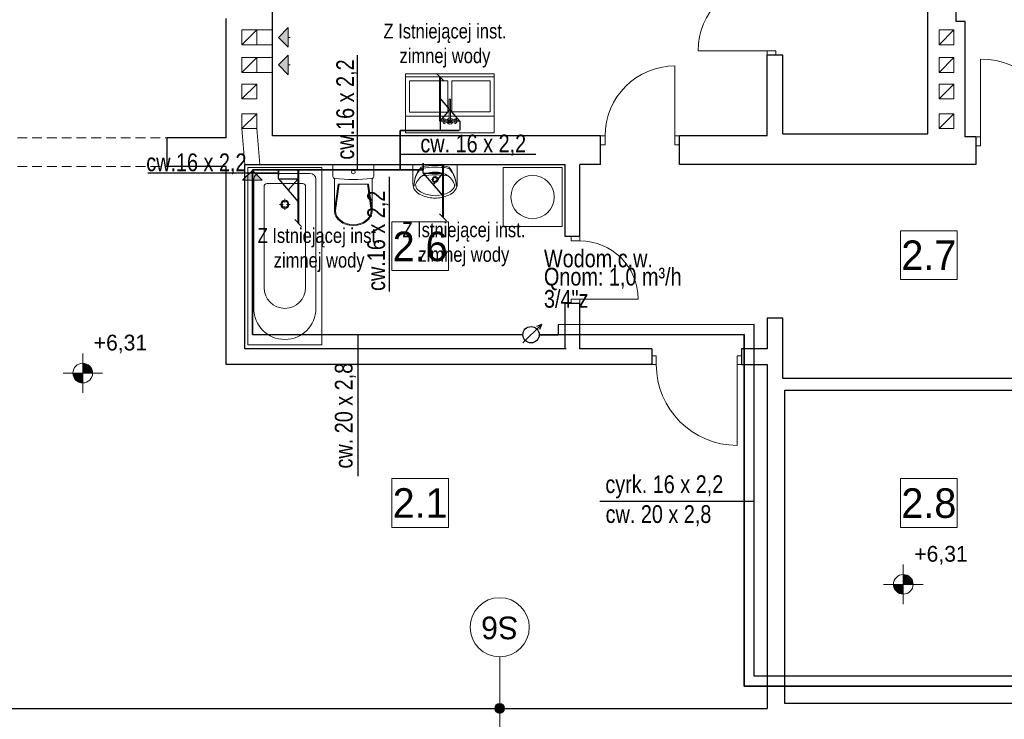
# Model space of a CAD drawing. Extents: x -438200 to -357500, y 15000 to 163871.
# Tile 114 of 148: x -429161 to -419167, y 112246 to 119345. Entities that reach past the tile are written whole.
import ezdxf
from ezdxf.lldxf.tags import DXFTag

# ---------------------------------------------------------------- set-up
doc = ezdxf.new("R2010")
doc.units = 0
doc.header["$MEASUREMENT"] = 0
doc.set_wipeout_variables(frame=1)
doc.linetypes.add('Krawędzie ukryte', pattern=[150, 100, -50])
doc.layers.get('0').update_dxf_attribs({"color": 252})
for name, color, linetype in [('#armatura', 7, 'Continuous'), ('#IS_ armatura sanitar', 250, 'Continuous'), ('#opisy', 7, 'Continuous'), ('#podkład', 252, 'Continuous'), ('Arch opisy', 252, 'Continuous'), ('INWENT RZĘDNE', 252, 'Continuous'), ('INWENT wyposarzenie', 252, 'Continuous'), ('IS_Text_Armatury_Wodociag', 7, 'Continuous'), ('Istniejące kominy', 252, 'Continuous')]:
    doc.layers.add(name, color=color, linetype=linetype)
for name, color, linetype, lineweight in [('Arch opisy_Nr_Pióra__1', 252, 'Continuous', 25), ('Arch opisy_Nr_Pióra__21', 252, 'Continuous', 9), ('INWENT OPISY_Nr_Pióra__21', 252, 'Continuous', 9), ('INWENT RZĘDNE_Nr_Pióra__21', 252, 'Continuous', 9), ('INWENT wyposarzenie_Nr_Pióra__21', 252, 'Continuous', 9), ('INWENT. DRZWI_Nr_Pióra__5', 252, 'Continuous', 13), ('INWENT.ŚCIANY_Nr_Pióra__1', 252, 'Continuous', 25), ('Istniejące kominy_Nr_Pióra__21', 252, 'Continuous', 9), ('Istniejące stropy_Nr_Pióra__5', 252, 'Continuous', 13)]:
    doc.layers.add(name, color=color, linetype=linetype, lineweight=lineweight)
for name, color, linetype, true_color in [('IS_Armatura_Wodociag', 7, 'SOLID', 0x000000), ('IS_Ciepła_woda', 1, 'DASHDOT', 0xff0000), ('IS_Cyrkulacja', 7, 'DASHWAVE', 0x800080), ('IS_Opisy_działek_Wodociag', 7, 'SOLID', 0x000000)]:
    doc.layers.add(name, color=color, linetype=linetype, true_color=true_color)
doc.styles.add('GENERATED_STYLE_2', font='txt')
doc.styles.add('GENERATED_STYLE_3', font='txt')
doc.styles.add('GENERATED_STYLE_5', font='txt')
doc.styles.get("Standard").update_dxf_attribs({"font": 'arial.ttf', "width": 0.8, "bigfont": 'BIGFONT.SHX'})
doc.linetypes.add('CYRKULACJ1', pattern='A,2.5,-1.5,["~",Standard,S=1,R=0,X=-0.5,Y=-0.4],-1.5', length=5.5)
tags = doc.linetypes.add('DASHDOT', pattern=[20, 10, -5, 0, -5]).pattern_tags.tags
tags[10:11] = [DXFTag(74, 4), DXFTag(75, 0), DXFTag(340, '0'), DXFTag(46, 0.0), DXFTag(50, 0.0), DXFTag(44, 0.0), DXFTag(45, 0.0)]
tags[8:9] = [DXFTag(74, 4), DXFTag(75, 0), DXFTag(340, '0'), DXFTag(46, 0.0), DXFTag(50, 0.0), DXFTag(44, 0.0), DXFTag(45, 0.0)]
tags[6:7] = [DXFTag(74, 4), DXFTag(75, 0), DXFTag(340, '0'), DXFTag(46, 0.0), DXFTag(50, 0.0), DXFTag(44, 0.0), DXFTag(45, 0.0)]
tags[4:5] = [DXFTag(74, 4), DXFTag(75, 0), DXFTag(340, '0'), DXFTag(46, 0.0), DXFTag(50, 0.0), DXFTag(44, 0.0), DXFTag(45, 0.0)]
tags = doc.linetypes.add('DASHWAVE', pattern='A,10,-5,-20,[138,IS_LineDef.shx,S=2,R=0,X=-20,Y=0],-5', length=40).pattern_tags.tags
tags[16:17] = [DXFTag(74, 4), DXFTag(75, 0), DXFTag(340, '0'), DXFTag(46, 0.0), DXFTag(50, 0.0), DXFTag(44, 0.0), DXFTag(45, 0.0)]
tags[6:7] = [DXFTag(74, 4), DXFTag(75, 0), DXFTag(340, '0'), DXFTag(46, 0.0), DXFTag(50, 0.0), DXFTag(44, 0.0), DXFTag(45, 0.0)]
tags[4:5] = [DXFTag(74, 4), DXFTag(75, 0), DXFTag(340, '0'), DXFTag(46, 0.0), DXFTag(50, 0.0), DXFTag(44, 0.0), DXFTag(45, 0.0)]
tags = doc.linetypes.add('SOLID', pattern=[10, 10, 0]).pattern_tags.tags
tags[6:7] = [DXFTag(74, 4), DXFTag(75, 0), DXFTag(340, '0'), DXFTag(46, 0.0), DXFTag(50, 0.0), DXFTag(44, 0.0), DXFTag(45, 0.0)]
tags[4:5] = [DXFTag(74, 4), DXFTag(75, 0), DXFTag(340, '0'), DXFTag(46, 0.0), DXFTag(50, 0.0), DXFTag(44, 0.0), DXFTag(45, 0.0)]

# ---------------------------------------------------------------- blocks, each defined once
blk = doc.blocks.new('Symbol WC 2 14_336', base_point=(-425567.7, 102742.6))
at = {"layer": 'INWENT wyposarzenie_Nr_Pióra__21', "linetype": 'Continuous'}
for p, q in [((-425567.7, 102742.6), (-425982.2, 102742.6)), ((-425982.2, 102742.6), (-425982.2, 102620.1)), ((-425567.7, 102742.6), (-425567.7, 102620.1)), ((-425965.8, 102600.5), (-425965.8, 102273.7)), ((-425965.8, 102274.1), (-425928.7, 102543)), ((-425956.1, 102274.1), (-425918.9, 102543)), ((-425774.9, 102543), (-425928.7, 102543)), ((-425774.9, 102543), (-425621.2, 102543)), ((-425593.8, 102274.1), (-425631, 102543)), ((-425584.1, 102274.1), (-425621.2, 102543)), ((-425584.1, 102600.3), (-425584.1, 102273.7))]:
    blk.add_line(p, q, dxfattribs=at)
blk.add_ellipse((-425774.9, 102665.3), major_axis=(20.1, 0), ratio=0.857479, dxfattribs=at)
for centre, major_axis, ratio, start_param, end_param in [((-425958.1, 102620.1), (24.1, 0), 0.857479, 3.141593, 4.611974), ((-425774.9, 104112), (1773.6, 0), 0.857479, 4.607542, 4.817358), ((-425591.7, 102620.1), (24.1, 0), 0.857479, 4.821789, 6.283185), ((-425774.9, 102273.7), (190.8, 0), 0.791506, 3.141593, 6.283185), ((-425774.9, 102274.1), (181.1, 0), 0.790357, 3.141593, 6.283185)]:
    blk.add_ellipse(centre, major_axis=major_axis, ratio=ratio, start_param=start_param, end_param=end_param, dxfattribs=at)
blk = doc.blocks.new('Symbol Umywalka 14_337', base_point=(-424719.9, 102400.9))
at = {"layer": 'INWENT wyposarzenie_Nr_Pióra__21', "linetype": 'Continuous'}
for p, q in [((-424719.9, 102742.6), (-425169.9, 102742.6)), ((-425169.9, 102742.6), (-425169.9, 102552.2)), ((-425015.8, 102742.6), (-424874.1, 102742.6)), ((-424719.9, 102742.6), (-424719.9, 102552.2)), ((-424982.8, 102589.8), (-424958.7, 102589.8)), ((-424944.9, 102627.7), (-424944.9, 102603.7)), ((-424944.9, 102575.9), (-424944.9, 102551.9)), ((-424931, 102589.8), (-424907, 102589.8))]:
    blk.add_line(p, q, dxfattribs=at)
for radius in [29.2, 20.8]:
    blk.add_circle((-424944.9, 102589.8), radius, dxfattribs=at)
for centre, radius, start, end in [((-424875.3, 102527.6), 283, 140.74225, 180.98472), ((-424904.1, 102526.1), 254.3, 138.60196, 180.75418), ((-425066.7, 102669.4), 37.5, 97.90792, 138.60197), ((-425065.4, 102683), 37.5, 102.77149, 140.74225), ((-424949.2, 102170.2), 563.3, 89.56719, 102.77149), ((-424939.5, 101754.2), 961.5, 90.32245, 97.90792), ((-424961, 102463.5), 200.5, 85.39402, 121.05606), ((-424940.2, 102170.2), 563.3, 77.30598, 90.51028), ((-424949.3, 101754.2), 961.5, 82.16955, 89.75502), ((-424928.8, 102463.5), 200.5, 58.94394, 94.60598), ((-424823.4, 102669.6), 37.5, 41.47551, 82.16955), ((-424824.6, 102683.1), 37.5, 39.33522, 77.30598), ((-425014.5, 102527.5), 283, 359.09275, 39.33522), ((-424985.8, 102526), 254.3, 359.32329, 41.47551), ((-425055.6, 102547.3), 114.5, 177.54482, 231.25458), ((-425075, 102535.8), 67.5, 176.06939, 229.19839), ((-424955.7, 102466.8), 200.6, 122.84422, 158.44807), ((-424944.9, 101817), 820.7, 81.17345, 98.82043), ((-424934.2, 102466.8), 200.6, 21.55193, 57.15578), ((-424814.9, 102535.8), 67.5, 310.80161, 3.93061), ((-424834.3, 102547.3), 114.5, 308.74542, 2.45518), ((-425016.4, 102596.4), 177.3, 231.31519, 242.84286), ((-424964.5, 102673.7), 244.1, 230.71494, 260.00224), ((-424933.5, 102770.6), 370.2, 243.7403, 265.79476), ((-424956.3, 102770.6), 370.2, 274.20524, 296.2597), ((-424925.4, 102673.7), 244.1, 279.99776, 309.28506), ((-424873.5, 102596.4), 177.3, 297.15714, 308.68481), ((-424944.9, 102689.8), 263.9, 256.43339, 283.56661), ((-424944.9, 102625.9), 225, 265.98758, 274.01242)]:
    blk.add_arc(centre, radius, start, end, dxfattribs=at)
blk = doc.blocks.new('Symbol Wanna 14_338', base_point=(-426094.9, 102712.6))
at = {"layer": 'INWENT wyposarzenie_Nr_Pióra__21', "linetype": 'Continuous'}
for p, q in [((-426844.9, 100912.6), (-426844.9, 102712.6)), ((-426844.9, 102712.6), (-426094.9, 102712.6)), ((-426724.9, 102652.6), (-426215, 102652.6)), ((-426094.9, 100912.6), (-426094.9, 102712.6)), ((-426784.9, 102592.6), (-426784.9, 101282.2)), ((-426650.6, 102548.2), (-426289.3, 102548.2)), ((-426154.9, 102592.6), (-426154.9, 101282.2)), ((-426680.6, 101492.9), (-426680.6, 102518.2)), ((-426259.3, 101492.9), (-426259.3, 102518.2)), ((-426469.9, 102356), (-426469.9, 102393.1)), ((-426488.4, 102337.6), (-426525.4, 102337.6)), ((-426469.9, 102319.2), (-426469.9, 102282.2)), ((-426451.5, 102337.6), (-426414.5, 102337.6)), ((-426844.9, 100912.6), (-426094.9, 100912.6))]:
    blk.add_line(p, q, dxfattribs=at)
for radius in [41.9, 31.3]:
    blk.add_circle((-426469.9, 102337.6), radius, dxfattribs=at)
for centre, radius, start, end in [((-426724.9, 102592.6), 60, 90, 180), ((-426215, 102592.6), 60, 0, 90), ((-426650.6, 102518.2), 30, 90, 180), ((-426289.3, 102518.2), 30, 0, 90), ((-426469.9, 101492.9), 210.6, 180, 0), ((-426469.9, 101282.2), 315, 180, 0)]:
    blk.add_arc(centre, radius, start, end, dxfattribs=at)
blk = doc.blocks.new('Linia_22', base_point=(-426534.9, 104032.6))
at = {"layer": 'Istniejące kominy_Nr_Pióra__21', "linetype": 'Continuous'}
blk.add_hatch(color=256, dxfattribs=at).paths.add_polyline_path([(-426534.9, 104032.6), (-426434.9, 104132.6), (-426434.9, 103932.6)], flags=0)
for p, q in [((-426534.9, 104032.6), (-426434.9, 104132.6)), ((-426434.9, 104132.6), (-426434.9, 103932.6)), ((-426534.9, 104032.6), (-426434.9, 103932.6)), ((-426434.9, 104032.6), (-426414.9, 104032.6))]:
    blk.add_line(p, q, dxfattribs=at)
blk = doc.blocks.new('Linia_23', base_point=(-426534.9, 103752.6))
at = {"layer": 'Istniejące kominy_Nr_Pióra__21', "linetype": 'Continuous'}
blk.add_hatch(color=256, dxfattribs=at).paths.add_polyline_path([(-426534.9, 103752.6), (-426434.9, 103852.6), (-426434.9, 103652.6)], flags=0)
for p, q in [((-426534.9, 103752.6), (-426434.9, 103852.6)), ((-426434.9, 103852.6), (-426434.9, 103652.6)), ((-426534.9, 103752.6), (-426434.9, 103652.6)), ((-426434.9, 103752.6), (-426414.9, 103752.6))]:
    blk.add_line(p, q, dxfattribs=at)
blk = doc.blocks.new('Linia_24', base_point=(-426799.9, 102682.6))
at = {"layer": 'Istniejące kominy_Nr_Pióra__21', "linetype": 'Continuous'}
blk.add_hatch(color=256, dxfattribs=at).paths.add_polyline_path([(-426799.9, 102682.6), (-426699.9, 102582.6), (-426899.9, 102582.6)], flags=0)
for p, q in [((-426799.9, 102682.6), (-426899.9, 102582.6)), ((-426799.9, 102682.6), (-426699.9, 102582.6)), ((-426699.9, 102582.6), (-426899.9, 102582.6)), ((-426799.9, 102582.6), (-426799.9, 102562.6))]:
    blk.add_line(p, q, dxfattribs=at)
blk = doc.blocks.new('Koty wysokościowe_30', base_point=(-428521.2, 100625.9))
at = {"layer": 'INWENT RZĘDNE_Nr_Pióra__21', "linetype": 'Continuous'}
for points in [[(-428521.2, 100625.9), (-428421.2, 100625.9), (-428428.8, 100664.1), (-428450.5, 100696.6), (-428482.9, 100718.2), (-428521.2, 100725.9)], [(-428521.2, 100625.9), (-428621.2, 100625.9), (-428613.6, 100587.6), (-428591.9, 100555.1), (-428559.5, 100533.5), (-428521.2, 100525.9)]]:
    blk.add_hatch(color=256, dxfattribs=at).paths.add_polyline_path(points, flags=0)
for p, q in [((-428521.2, 100425.9), (-428521.2, 100825.9)), ((-428721.2, 100625.9), (-428321.2, 100625.9))]:
    blk.add_line(p, q, dxfattribs=at)
blk.add_circle((-428521.2, 100625.9), 100, dxfattribs=at)
at = {"layer": 'INWENT RZĘDNE_Nr_Pióra__21', "insert": (-428409.4, 100825.9), "char_height": 160, "attachment_point": 7, "style": 'GENERATED_STYLE_2'}
blk.add_mtext('{+6,31}', dxfattribs=at)
blk = doc.blocks.new('Koty wysokościowe_31', base_point=(-420192.4, 98482.1))
at = {"layer": 'INWENT RZĘDNE_Nr_Pióra__21', "linetype": 'Continuous'}
for points in [[(-420192.4, 98482.1), (-420092.4, 98482.1), (-420100, 98520.4), (-420121.7, 98552.8), (-420154.1, 98574.5), (-420192.4, 98582.1)], [(-420192.4, 98482.1), (-420292.4, 98482.1), (-420284.8, 98443.9), (-420263.1, 98411.4), (-420230.7, 98389.7), (-420192.4, 98382.1)]]:
    blk.add_hatch(color=256, dxfattribs=at).paths.add_polyline_path(points, flags=0)
for p, q in [((-420192.4, 98282.1), (-420192.4, 98682.1)), ((-420392.4, 98482.1), (-419992.4, 98482.1))]:
    blk.add_line(p, q, dxfattribs=at)
blk.add_circle((-420192.4, 98482.1), 100, dxfattribs=at)
at = {"layer": 'INWENT RZĘDNE_Nr_Pióra__21', "insert": (-420080.6, 98682.1), "char_height": 160, "attachment_point": 7, "style": 'GENERATED_STYLE_2'}
blk.add_mtext('{+6,31}', dxfattribs=at)
blk = doc.blocks.new('Linia_160', base_point=(-424288.8, 97222.6))
at = {"layer": 'Arch opisy_Nr_Pióra__21', "linetype": 'Continuous'}
blk.add_line((-424288.8, 97222.6), (-424288.8, 97746.8), dxfattribs=at)
blk.add_circle((-424288.8, 98046.8), 300, dxfattribs=at)
blk = doc.blocks.new('Linia_161', base_point=(-424288.8, 96772.6))
at = {"layer": 'Arch opisy_Nr_Pióra__21', "linetype": 'Continuous'}
for points in [[(-424238.8, 97222.6), (-424242.6, 97241.7), (-424253.4, 97258), (-424269.6, 97268.8), (-424288.8, 97272.6), (-424307.9, 97268.8), (-424324.1, 97258), (-424335, 97241.7), (-424338.8, 97222.6), (-424335, 97203.5), (-424324.1, 97187.3), (-424307.9, 97176.4), (-424288.8, 97172.6), (-424269.6, 97176.4), (-424253.4, 97187.3), (-424242.6, 97203.5)], [(-424238.8, 96772.6), (-424242.6, 96791.7), (-424253.4, 96808), (-424269.6, 96818.8), (-424288.8, 96822.6), (-424307.9, 96818.8), (-424324.1, 96808), (-424335, 96791.7), (-424338.8, 96772.6), (-424335, 96753.5), (-424324.1, 96737.3), (-424307.9, 96726.4), (-424288.8, 96722.6), (-424269.6, 96726.4), (-424253.4, 96737.3), (-424242.6, 96753.5)]]:
    blk.add_hatch(color=256, dxfattribs=at).paths.add_polyline_path(points, flags=0)
blk.add_line((-424288.8, 96822.6), (-424288.8, 97172.6), dxfattribs=at)
for centre in [(-424288.8, 97222.6), (-424288.8, 96772.6)]:
    blk.add_circle(centre, 50, dxfattribs=at)
blk = doc.blocks.new('poddasze')
at = {"layer": 'INWENT wyposarzenie_Nr_Pióra__21', "color": 252, "linetype": 'Continuous'}
for p, q in [((-425244.9, 87825.1), (-425244.9, 87775.1)), ((-425244.9, 87825.1), (-424344.9, 87825.1)), ((-425244.9, 87825.1), (-425244.9, 87225.1)), ((-425244.9, 87795.1), (-424344.9, 87795.1)), ((-425244.9, 87395.1), (-425244.9, 87795.1)), ((-425204.9, 87755.1), (-425204.9, 87435.1)), ((-424814.9, 87755.1), (-425204.9, 87755.1)), ((-424814.9, 87435.1), (-424814.9, 87755.1)), ((-424774.9, 87755.1), (-424384.9, 87755.1)), ((-424774.9, 87755.1), (-424774.9, 87440.1)), ((-424384.9, 87755.1), (-424384.9, 87440.1)), ((-424344.9, 87825.1), (-424344.9, 87775.1)), ((-424344.9, 87825.1), (-424344.9, 87225.1)), ((-424344.9, 87795.1), (-424344.9, 87395.1)), ((-424802.8, 87343.7), (-424802.8, 87563.9)), ((-424787.1, 87563.9), (-424787.1, 87343.7)), ((-424802.8, 87395.1), (-425244.9, 87395.1)), ((-425204.9, 87435.1), (-424814.9, 87435.1)), ((-424864.9, 87348.5), (-424864.1, 87355.1)), ((-424864.9, 87341.6), (-424864.9, 87348.5)), ((-424864.1, 87355.1), (-424862.6, 87360.4)), ((-424862.6, 87360.4), (-424860.5, 87363.9)), ((-424855.3, 87367.6), (-424860.5, 87363.9)), ((-424855.3, 87367.6), (-424852.5, 87369.1)), ((-424852.5, 87369.1), (-424849.7, 87367.6)), ((-424815, 87357.1), (-424852.5, 87369.1)), ((-424849.7, 87367.6), (-424847.3, 87363.4)), ((-424847.3, 87363.4), (-424845.4, 87357.1)), ((-424845.4, 87357.1), (-424844.5, 87349.2)), ((-424844.5, 87349.2), (-424844.5, 87340.9)), ((-424344.9, 87395.1), (-424787.1, 87395.1)), ((-424774.9, 87440.1), (-424384.9, 87440.1)), ((-424774.8, 87357.1), (-424737.4, 87369.1)), ((-424745.4, 87349.2), (-424744.5, 87357.1)), ((-424745.4, 87340.9), (-424745.4, 87349.2)), ((-424744.5, 87357.1), (-424742.6, 87363.4)), ((-424742.6, 87363.4), (-424740.2, 87367.6)), ((-424740.2, 87367.6), (-424737.4, 87369.1)), ((-424737.4, 87369.1), (-424734.6, 87367.6)), ((-424734.6, 87367.6), (-424729.4, 87363.9)), ((-424729.4, 87363.9), (-424727.3, 87360.4)), ((-424727.3, 87360.4), (-424725.8, 87355.1)), ((-424725.8, 87355.1), (-424725, 87348.5)), ((-424725, 87348.5), (-424725, 87341.6)), ((-424864.1, 87335.1), (-424864.9, 87341.6)), ((-424862.6, 87329.7), (-424864.1, 87335.1)), ((-424860.5, 87326.3), (-424862.6, 87329.7)), ((-424855.3, 87322.5), (-424860.5, 87326.3)), ((-424852.5, 87321.1), (-424855.3, 87322.5)), ((-424815, 87333), (-424852.5, 87321.1)), ((-424849.7, 87322.5), (-424852.5, 87321.1)), ((-424847.3, 87326.7), (-424849.7, 87322.5)), ((-424845.4, 87333.1), (-424847.3, 87326.7)), ((-424844.5, 87340.9), (-424845.4, 87333.1)), ((-424774.8, 87333), (-424737.4, 87321.1)), ((-424744.5, 87333.1), (-424745.4, 87340.9)), ((-424742.6, 87326.7), (-424744.5, 87333.1)), ((-424740.2, 87322.5), (-424742.6, 87326.7)), ((-424737.4, 87321.1), (-424740.2, 87322.5)), ((-424734.6, 87322.5), (-424737.4, 87321.1)), ((-424734.6, 87322.5), (-424729.4, 87326.3)), ((-424727.3, 87329.7), (-424729.4, 87326.3)), ((-424725.8, 87335.1), (-424727.3, 87329.7)), ((-424725, 87341.6), (-424725.8, 87335.1)), ((-424344.9, 87225.1), (-425244.9, 87225.1)), ((-424254.9, 86275.1), (-424254.9, 86875.1)), ((-424254.9, 86875.1), (-423654.9, 86875.1)), ((-423654.9, 86875.1), (-423654.9, 86275.1)), ((-423654.9, 86275.1), (-424254.9, 86275.1))]:
    blk.add_line(p, q, dxfattribs=at)
blk.add_circle((-423954.9, 86575.1), 220, dxfattribs=at)
for centre, radius, start, end in [((-424794.9, 87563.9), 7.88, 0, 180), ((-424794.9, 87345.1), 30, 105.22531, 152.02347), ((-424794.9, 87345.1), 16.8, 118.05488, 61.94512), ((-424794.9, 87345.1), 30, 27.97653, 74.77469), ((-424794.9, 87345.1), 30, 207.97653, 332.02347), ((-424794.9, 87345.1), 8, 190, 350)]:
    blk.add_arc(centre, radius, start, end, dxfattribs=at)
at = {"layer": 'INWENT. DRZWI_Nr_Pióra__5', "color": 252, "linetype": 'Continuous'}
for p, q in [((-421574.9, 88060.1), (-422274.9, 88060.1)), ((-421574.9, 88015.1), (-421574.9, 88060.1)), ((-421574.9, 88060.1), (-421484.9, 88060.1)), ((-421484.9, 88060.1), (-421484.9, 88015.1)), ((-419409.9, 87185.1), (-419409.9, 87975.1)), ((-422509.9, 87195.1), (-422509.9, 87905.1)), ((-423264.9, 87195.1), (-423219.9, 87195.1)), ((-423219.9, 87195.1), (-423219.9, 87105.1)), ((-422464.9, 87195.1), (-422509.9, 87195.1)), ((-422509.9, 87195.1), (-422509.9, 87105.1)), ((-419454.9, 87185.1), (-419409.9, 87185.1)), ((-419409.9, 87185.1), (-419409.9, 87095.1)), ((-423219.9, 87105.1), (-423264.9, 87105.1)), ((-422509.9, 87105.1), (-422464.9, 87105.1)), ((-419409.9, 87095.1), (-419454.9, 87095.1)), ((-423564.9, 86130.1), (-423564.9, 86175.1)), ((-423474.9, 86175.1), (-423474.9, 86130.1)), ((-423474.9, 86130.1), (-423564.9, 86130.1)), ((-423474.9, 85540.1), (-423564.9, 85540.1)), ((-423564.9, 85540.1), (-423564.9, 85495.1)), ((-423474.9, 85540.1), (-422884.9, 85540.1)), ((-423474.9, 85495.1), (-423474.9, 85540.1)), ((-422699.9, 84965.1), (-422744.9, 84965.1)), ((-422699.9, 84875.1), (-422699.9, 84965.1)), ((-421879.9, 84875.1), (-421879.9, 84965.1)), ((-421879.9, 84965.1), (-421834.9, 84965.1)), ((-422744.9, 84875.1), (-422699.9, 84875.1)), ((-421879.9, 84875.1), (-421879.9, 84055.1)), ((-421834.9, 84875.1), (-421879.9, 84875.1))]:
    blk.add_line(p, q, dxfattribs=at)
for centre, radius, start, end in [((-421574.9, 88060.1), 700, 90, 180), ((-419409.9, 87185.1), 790, 0, 90), ((-422509.9, 87195.1), 710, 90, 180), ((-423474.9, 85540.1), 590, 0, 90), ((-421879.9, 84875.1), 820, 180, 270)]:
    blk.add_arc(centre, radius, start, end, dxfattribs=at)
at = {"layer": 'INWENT.ŚCIANY_Nr_Pióra__1', "color": 252, "linetype": 'Continuous'}
for p, q in [((-419944.9, 87215.1), (-419944.9, 90560.1)), ((-419654.9, 88355.1), (-419654.9, 90560.1)), ((-426594.9, 87195.1), (-426594.9, 88455.1)), ((-427064.9, 87175.1), (-427064.9, 88385.1)), ((-419564.9, 88355.1), (-419654.9, 88355.1)), ((-419564.9, 87185.1), (-419564.9, 88355.1)), ((-421574.9, 87195.1), (-421574.9, 88015.1)), ((-421414.9, 88015.1), (-421574.9, 88015.1)), ((-421414.9, 87215.1), (-421414.9, 88015.1)), ((-427664.9, 86885.1), (-427664.9, 87175.1)), ((-427064.9, 87175.1), (-427664.9, 87175.1)), ((-423264.9, 87195.1), (-426594.9, 87195.1)), ((-423264.9, 86905.1), (-423264.9, 87195.1)), ((-422464.9, 86905.1), (-422464.9, 87195.1)), ((-421574.9, 87195.1), (-422464.9, 87195.1)), ((-421414.9, 87215.1), (-419944.9, 87215.1)), ((-419454.9, 87185.1), (-419564.9, 87185.1)), ((-419454.9, 87185.1), (-419454.9, 86905.1)), ((-427064.9, 86885.1), (-427664.9, 86885.1)), ((-427064.9, 84875.1), (-427064.9, 86885.1)), ((-426874.9, 85035.1), (-426874.9, 86905.1)), ((-426874.9, 86905.1), (-423624.9, 86905.1)), ((-423624.9, 86175.1), (-423624.9, 86905.1)), ((-423264.9, 86905.1), (-423474.9, 86905.1)), ((-423474.9, 86175.1), (-423474.9, 86905.1)), ((-419454.9, 86905.1), (-422464.9, 86905.1)), ((-423474.9, 86175.1), (-423624.9, 86175.1)), ((-423624.9, 85035.1), (-423624.9, 85495.1)), ((-423474.9, 85495.1), (-423624.9, 85495.1)), ((-423474.9, 85035.1), (-423474.9, 85495.1)), ((-421414.9, 85345.1), (-421574.9, 85345.1)), ((-421574.9, 85345.1), (-421574.9, 85035.1)), ((-421414.9, 84735.1), (-421414.9, 85345.1)), ((-423614.9, 85035.1), (-426874.9, 85035.1)), ((-422744.9, 85035.1), (-423474.9, 85035.1)), ((-422744.9, 85035.1), (-422744.9, 84875.1)), ((-421574.9, 85035.1), (-421834.9, 85035.1)), ((-421834.9, 85035.1), (-421834.9, 84875.1)), ((-422744.9, 84875.1), (-427064.9, 84875.1)), ((-421834.9, 84875.1), (-421574.9, 84875.1)), ((-421574.9, 84875.1), (-421574.9, 81385.1)), ((-418574.9, 84735.1), (-421414.9, 84735.1)), ((-421394.9, 81435.1), (-421394.9, 84615.1)), ((-421394.9, 84615.1), (-418554.9, 84615.1)), ((-429834.9, 81385.1), (-421574.9, 81385.1)), ((-418554.9, 81435.1), (-421394.9, 81435.1))]:
    blk.add_line(p, q, dxfattribs=at)
at = {"layer": 'Istniejące kominy_Nr_Pióra__21', "color": 252, "linetype": 'Continuous'}
for p, q in [((-426904.9, 88120.1), (-426904.9, 88270.1)), ((-426904.9, 88270.1), (-426594.9, 88270.1)), ((-426904.9, 88120.1), (-426754.9, 88270.1)), ((-426754.9, 88270.1), (-426754.9, 88120.1)), ((-419829.9, 88120.1), (-419829.9, 88270.1)), ((-419829.9, 88270.1), (-419679.9, 88270.1)), ((-419829.9, 88120.1), (-419679.9, 88270.1)), ((-419679.9, 88270.1), (-419679.9, 88120.1)), ((-426594.9, 88120.1), (-426904.9, 88120.1)), ((-419679.9, 88120.1), (-419829.9, 88120.1)), ((-426904.9, 87840.1), (-426904.9, 87990.1)), ((-426904.9, 87990.1), (-426594.9, 87990.1)), ((-426904.9, 87840.1), (-426754.9, 87990.1)), ((-426754.9, 87990.1), (-426754.9, 87840.1)), ((-419829.9, 87840.1), (-419829.9, 87990.1)), ((-419829.9, 87990.1), (-419679.9, 87990.1)), ((-419829.9, 87840.1), (-419679.9, 87990.1)), ((-419679.9, 87990.1), (-419679.9, 87840.1)), ((-426594.9, 87840.1), (-426904.9, 87840.1)), ((-419679.9, 87840.1), (-419829.9, 87840.1)), ((-426904.9, 87570.1), (-426904.9, 87720.1)), ((-426904.9, 87720.1), (-426754.9, 87720.1)), ((-426904.9, 87570.1), (-426754.9, 87720.1)), ((-426754.9, 87720.1), (-426754.9, 87570.1)), ((-419829.9, 87570.1), (-419829.9, 87720.1)), ((-419829.9, 87720.1), (-419679.9, 87720.1)), ((-419829.9, 87570.1), (-419679.9, 87720.1)), ((-419679.9, 87720.1), (-419679.9, 87570.1)), ((-426754.9, 87570.1), (-426904.9, 87570.1)), ((-419679.9, 87570.1), (-419829.9, 87570.1)), ((-426904.9, 87270.1), (-426904.9, 87420.1)), ((-426904.9, 87420.1), (-426754.9, 87420.1)), ((-426904.9, 87270.1), (-426754.9, 87420.1)), ((-426754.9, 87420.1), (-426754.9, 87270.1)), ((-419829.9, 87270.1), (-419829.9, 87420.1)), ((-419829.9, 87420.1), (-419679.9, 87420.1)), ((-419829.9, 87270.1), (-419679.9, 87420.1)), ((-419679.9, 87420.1), (-419679.9, 87270.1)), ((-426874.9, 86905.1), (-426904.9, 87270.1)), ((-426754.9, 87270.1), (-426904.9, 87270.1)), ((-426754.9, 87270.1), (-426724.9, 86905.1)), ((-419679.9, 87270.1), (-419829.9, 87270.1))]:
    blk.add_line(p, q, dxfattribs=at)
at = {"layer": 'Istniejące stropy_Nr_Pióra__5', "color": 252, "linetype": 'Krawędzie ukryte'}
for p, q in [((-429184.9, 87175.1), (-427664.9, 87175.1)), ((-429184.9, 86885.1), (-427664.9, 86885.1))]:
    blk.add_line(p, q, dxfattribs=at)
at = {"layer": 'Arch opisy', "color": 252, "linetype": 'Continuous'}
for name, p in [('Linia_160', (-424288.8, 81385.1)), ('Linia_161', (-424288.8, 80935.1))]:
    blk.add_blockref(name, p, dxfattribs=at)
at = {"layer": 'INWENT RZĘDNE', "color": 252}
for name, p in [('Koty wysokościowe_30', (-428521.2, 84788.3)), ('Koty wysokościowe_31', (-420192.4, 82644.6))]:
    blk.add_blockref(name, p, dxfattribs=at)
at = {"layer": 'INWENT wyposarzenie', "color": 252, "linetype": 'Continuous', "lineweight": 13}
for name, p in [('Symbol Wanna 14_338', (-426094.9, 86875.1)), ('Symbol WC 2 14_336', (-425567.7, 86905.1)), ('Symbol Umywalka 14_337', (-424719.9, 86563.4))]:
    blk.add_blockref(name, p, dxfattribs=at)
at = {"layer": 'Istniejące kominy', "color": 252, "linetype": 'Continuous'}
for name, p in [('Linia_22', (-426534.9, 88195.1)), ('Linia_23', (-426534.9, 87915.1)), ('Linia_24', (-426799.9, 86845.1))]:
    blk.add_blockref(name, p, dxfattribs=at)
at = {"layer": 'Arch opisy_Nr_Pióra__1', "color": 252, "linetype": 'Continuous', "insert": (-424288.8, 82087.8), "char_height": 230, "attachment_point": 2, "rotation": 180, "style": 'GENERATED_STYLE_5'}
blk.add_mtext('{S6}', dxfattribs=at)
at = {"color": 252, "linetype": 'Continuous', "ltscale": 1748568.476629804}
blk.add_wipeout([(-425384.5, 86322), (-424808.5, 86322), (-424808.5, 85827.9), (-425384.5, 85827.9)], dxfattribs=at).dxf.layer = 'INWENT OPISY_Nr_Pióra__21'
at = {"color": 252, "linetype": 'Continuous', "ltscale": 1728405.921788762}
blk.add_wipeout([(-420221.3, 86231.1), (-419645.3, 86231.1), (-419645.3, 85737), (-420221.3, 85737)], dxfattribs=at).dxf.layer = 'INWENT OPISY_Nr_Pióra__21'
at = {"color": 252, "linetype": 'Continuous', "ltscale": 1746168.595676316}
blk.add_wipeout([(-425384.5, 83717), (-424808.5, 83717), (-424808.5, 83222.8), (-425384.5, 83222.8)], dxfattribs=at).dxf.layer = 'INWENT OPISY_Nr_Pióra__21'
at = {"color": 252, "linetype": 'Continuous', "ltscale": 1726063.803847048}
blk.add_wipeout([(-420221.3, 83717), (-419645.3, 83717), (-419645.3, 83222.8), (-420221.3, 83222.8)], dxfattribs=at).dxf.layer = 'INWENT OPISY_Nr_Pióra__21'
at = {"layer": 'INWENT OPISY_Nr_Pióra__21', "color": 252, "linetype": 'Continuous', "flags": 128}
for points in [[(-425384.5, 86322), (-424808.5, 86322), (-424808.5, 85827.9), (-425384.5, 85827.9)], [(-420221.3, 86231.1), (-419645.3, 86231.1), (-419645.3, 85737), (-420221.3, 85737)], [(-425384.5, 83717), (-424808.5, 83717), (-424808.5, 83222.8), (-425384.5, 83222.8)], [(-420221.3, 83717), (-419645.3, 83717), (-419645.3, 83222.8), (-420221.3, 83222.8)]]:
    blk.add_lwpolyline(points, close=True, dxfattribs=at)
at = {"layer": 'INWENT OPISY_Nr_Pióra__21', "color": 252, "linetype": 'Continuous', "char_height": 300, "attachment_point": 8, "style": 'GENERATED_STYLE_3'}
for s, insert in [('{2.6 }', (-425096.5, 85919.8)), ('{2.7 }', (-419933.3, 85834.1)), ('{2.1 }', (-425096.5, 83319.9)), ('{2.8 }', (-419933.3, 83314.6))]:
    blk.add_mtext(s, dxfattribs=dict(at, insert=insert))
blk = doc.blocks.new('ks')
at = {"layer": '#armatura', "color": 7, "lineweight": 30}
for p, q in [((-16727.92, -26593.79), (-16751.19, -26573.79)), ((-16727.92, -26573.79), (-16739.55, -26583.79)), ((-16727.92, -26593.79), (-16727.92, -26573.79)), ((-16727.92, -26573.79), (-16718.81, -26573.79)), ((-16727.92, -26593.79), (-16718.79, -26593.79))]:
    blk.add_line(p, q, dxfattribs=at)

msp = doc.modelspace()

# ---------------------------------------------------------------- block references
at = {"layer": '#podkład', "color": 3, "lineweight": 50}
msp.add_blockref('poddasze', (0, 30970.8), dxfattribs=at)

# ---------------------------------------------------------------- next in the draw order: linework, layer by layer
at = {"lineweight": 35}
for points in [[(-424859.6, 118729.4), (-424930.3, 118800.1)], [(-424901.1, 117375.7), (-424830.4, 117305)], [(-426369.9, 117317.3), (-426299.2, 117246.6)]]:
    msp.add_lwpolyline(points, dxfattribs=at)
at = {"color": 4, "lineweight": 40}
for points in [[(-424894.9, 118315.8), (-424894.9, 118764.8)], [(-424894.9, 118224.8), (-424894.9, 118226.7)], [(-424865.7, 117880.3), (-424865.7, 117340.3)], [(-426334.6, 117821.9), (-426334.6, 117281.9)]]:
    msp.add_lwpolyline(points, dxfattribs=at)
at = {"layer": 'IS_Armatura_Wodociag', "ltscale": 10}
for p, q in [((-424054.1, 116065.1), (-423866.5, 116252.6)), ((-423866.5, 116252.6), (-423916.5, 116232.6)), ((-423866.5, 116252.6), (-423886.5, 116202.6))]:
    msp.add_line(p, q, dxfattribs=at)
msp.add_ellipse((-423970.7, 116148.4), major_axis=(83.3, 0), ratio=1, dxfattribs=at)
at = {"layer": 'IS_Ciepła_woda', "color": 1, "lineweight": 35, "ltscale": 10}
for p, q in [((-425300.8, 117821.5), (-425300.8, 118220.1)), ((-425065.7, 117821.5), (-425065.7, 117888.5)), ((-426798.3, 117821.5), (-425065.7, 117821.5)), ((-426798.3, 117821.5), (-426798.3, 116149.2)), ((-424054.1, 116148.4), (-426798.3, 116149.2)), ((-423696.3, 116148.3), (-423887.4, 116148.4)), ((-421807.7, 116151.7), (-423696.3, 116148.3)), ((-421807.7, 112583.2), (-421807.7, 116151.7)), ((-418305.5, 112583.2), (-421807.7, 112583.2))]:
    msp.add_line(p, q, dxfattribs=at)
for points in [[(-425300.8, 118220.1), (-424701.3, 118220.1)], [(-426534.6, 117821.5), (-426534.6, 117766.5)]]:
    msp.add_lwpolyline(points, dxfattribs=at)
at = {"layer": 'IS_Cyrkulacja', "color": 6, "linetype": 'CYRKULACJ1', "lineweight": 30, "ltscale": 100}
for p, q in [((-421707.7, 116251.7), (-423696.3, 116249.4)), ((-423696.3, 116249.4), (-423696.3, 116148.3)), ((-421707.7, 112683.2), (-421707.7, 116251.7)), ((-418205.5, 112683.2), (-421707.7, 112683.2))]:
    msp.add_line(p, q, dxfattribs=at)
at = {"layer": 'IS_Opisy_działek_Wodociag', "ltscale": 10}
for p, q in [((-425732, 117821.5), (-425732, 118986.5)), ((-425300.8, 117981.4), (-423921, 117981.4)), ((-427862.2, 117793), (-426537.2, 117793)), ((-425411.7, 117751.5), (-425411.7, 116586.5)), ((-425726.3, 114713.8), (-425726.2, 116148.8)), ((-423272.7, 114458.5), (-421707.7, 114458.5))]:
    msp.add_line(p, q, dxfattribs=at)

# ---------------------------------------------------------------- next in the draw order: block references
at = {"layer": '#IS_ armatura sanitar', "lineweight": 40, "xscale": -10, "yscale": 10, "zscale": 10}
for p, rotation in [((-690632.8, -48963.4), 89.99999999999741), ((-159127.8, 285068.5), 269.9999999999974), ((-160596.7, 285010.1), 269.9999999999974)]:
    msp.add_blockref('ks', p, dxfattribs=dict(at, rotation=rotation))

# ---------------------------------------------------------------- next in the draw order: texts
at = {"layer": '#opisy', "char_height": 150, "width": 1363.797, "attachment_point": 1}
for insert in [(-425526.8, 119304.7), (-426803.7, 117229.9), (-425334.8, 117288.3)]:
    msp.add_mtext('\\pxqc;Z Istniejącej inst. zimnej wody', dxfattribs=dict(at, insert=insert))
at = {"layer": 'IS_Opisy_działek_Wodociag', "ltscale": 10, "char_height": 180, "rotation": 90}
for s, insert, attachment_point in [('\\fArial|b0|i0;cw.16 x 2,2', (-425734, 117925.1), 7), ('\\fArial|b0|i0;cw.16 x 2,2', (-425419.3, 117610.3), 9), ('\\fArial|b0|i0;cw. 20 x 2,8', (-425749.3, 114790.7), 7)]:
    msp.add_mtext(s, dxfattribs=dict(at, insert=insert, attachment_point=attachment_point))
at = {"layer": 'IS_Opisy_działek_Wodociag', "ltscale": 10, "char_height": 180, "attachment_point": 7}
for s, insert in [('\\fArial|b0|i0;cw. 16 x 2,2', (-425094.1, 117965.5)), ('\\fArial|b0|i0;cw.16 x 2,2', (-427876.6, 117774.6)), ('\\fArial|b0|i0;cyrk. 16 x 2,2', (-423216.4, 114487.3)), ('\\fArial|b0|i0;cw. 20 x 2,8', (-423214.1, 114204.9))]:
    msp.add_mtext(s, dxfattribs=dict(at, insert=insert))
at = {"layer": 'IS_Text_Armatury_Wodociag', "linetype": 'SOLID', "ltscale": 10, "char_height": 180, "attachment_point": 7}
for s, insert in [('\\fArial|b0|i0;Qnom: 1,0 m³/h', (-423840, 116598.4)), ('\\fArial|b0|i0;Wodom.c.w.', (-423840, 116830)), ('\\fArial|b0|i0;3/4"z', (-423840, 116420))]:
    msp.add_mtext(s, dxfattribs=dict(at, insert=insert))

doc.saveas('drawing.dxf')
